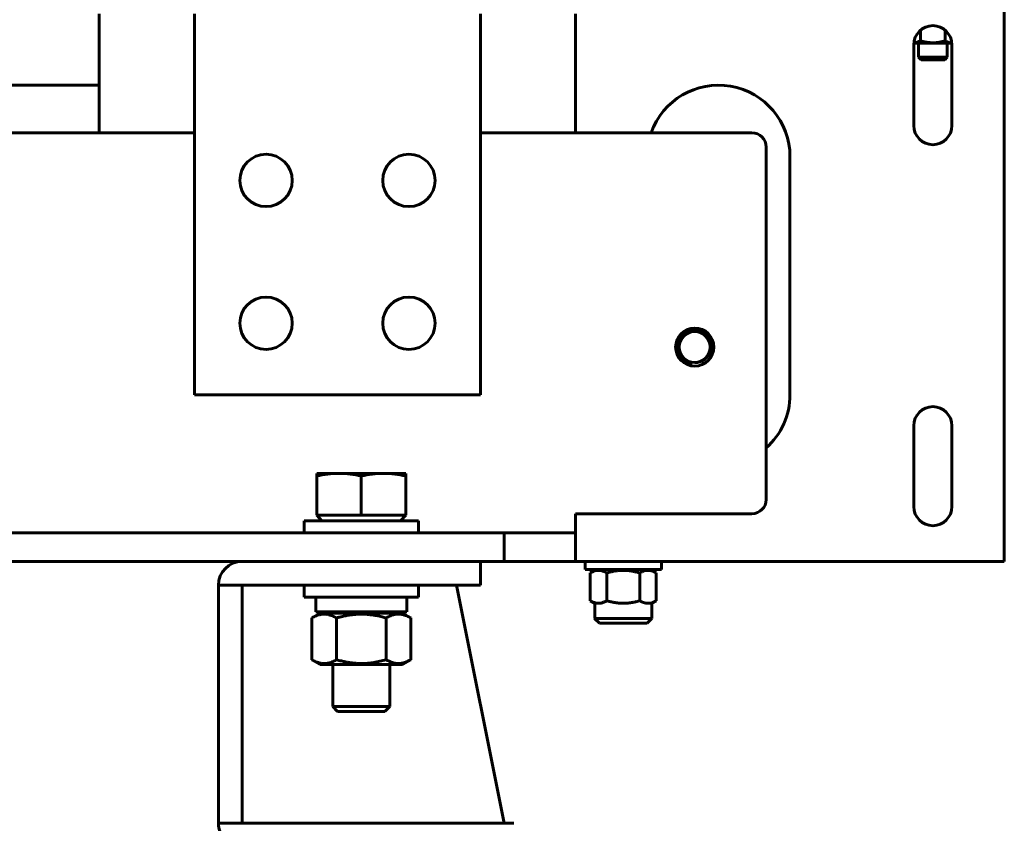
# Model space of a CAD drawing. Header units: millimetres. Extents: x 0 to 297, y 0 to 420.
# Tile 6 of 13: x 188 to 229, y 80 to 114. Entities that reach past the tile are written whole.
import ezdxf

# ---------------------------------------------------------------- set-up
doc = ezdxf.new("R2010")
doc.units = ezdxf.units.MM
doc.linetypes.add('K5LT_BASIC', pattern=[0])
doc.layers.add('Системный слой', color=7, linetype='Continuous')

# ---------------------------------------------------------------- blocks, each defined once
blk = doc.blocks.new('U1')
at = {"layer": 'Системный слой', "color": 150, "linetype": 'K5LT_BASIC', "lineweight": 60, "true_color": 0x0080ff}
for p, q in [((180.483, 108.834), (195.283, 108.834)), ((207.283, 108.834), (218.683, 108.834))]:
    blk.add_line(p, q, dxfattribs=at)
blk = doc.blocks.new('U2')
at = {"layer": 'Системный слой', "color": 150, "linetype": 'K5LT_BASIC', "lineweight": 60, "true_color": 0x0080ff}
for start, end in [(90, 180), (270, 180), (270, 180), (270, 180), (270, 180), (270, 180), (270, 180), (270, 180), (270, 180), (270, 90)]:
    blk.add_arc((216.283, 99.834), 0.65, start, end, dxfattribs=at)
blk = doc.blocks.new('U3')
at = {"layer": 'Системный слой', "color": 150, "linetype": 'K5LT_BASIC', "lineweight": 60, "true_color": 0x0080ff}
for p, q in [((117.283, 90.834), (197.283, 90.834)), ((207.283, 90.834), (208.283, 90.834))]:
    blk.add_line(p, q, dxfattribs=at)
blk = doc.blocks.new('U35')
at = {"layer": 'Системный слой', "color": 150, "linetype": 'K5LT_BASIC', "lineweight": 60, "true_color": 0x0080ff}
for p, q in [((212.083, 90.457), (212.083, 90.499)), ((212.083, 88.432), (212.083, 89.075))]:
    blk.add_line(p, q, dxfattribs=at)
blk = doc.blocks.new('U36')
at = {"layer": 'Системный слой', "color": 150, "linetype": 'K5LT_BASIC', "lineweight": 60, "true_color": 0x0080ff}
for p, q in [((214.483, 90.457), (214.483, 90.499)), ((214.483, 88.432), (214.483, 89.075))]:
    blk.add_line(p, q, dxfattribs=at)
blk = doc.blocks.new('U80')
at = {"layer": 'Системный слой', "color": 150, "linetype": 'K5LT_BASIC', "lineweight": 60, "true_color": 0x0080ff}
for p, q in [((197.232, 90.832), (184.283, 90.832)), ((229.283, 90.832), (207.283, 90.832))]:
    blk.add_line(p, q, dxfattribs=at)
blk = doc.blocks.new('U81')
at = {"layer": 'Системный слой', "color": 150, "linetype": 'K5LT_BASIC', "lineweight": 60, "true_color": 0x0080ff}
for p, q in [((226.848, 112.67), (226.802, 112.694)), ((226.89, 112.651), (226.848, 112.67)), ((226.911, 112.643), (226.89, 112.651)), ((226.922, 112.639), (226.911, 112.643)), ((226.927, 112.637), (226.922, 112.639)), ((226.929, 112.636), (226.927, 112.637)), ((226.965, 112.626), (226.929, 112.636)), ((227.013, 112.617), (226.965, 112.626)), ((227.038, 112.615), (227.013, 112.617)), ((227.05, 112.614), (227.038, 112.615)), ((227.056, 112.614), (227.05, 112.614)), ((227.06, 112.614), (227.056, 112.614)), ((227.061, 112.614), (227.06, 112.614)), ((227.078, 112.614), (227.061, 112.614))]:
    blk.add_line(p, q, dxfattribs=at)
blk = doc.blocks.new('U82')
at = {"layer": 'Системный слой', "color": 150, "linetype": 'K5LT_BASIC', "lineweight": 60, "true_color": 0x0080ff}
for p, q in [((225.58, 112.622), (225.487, 112.614)), ((225.672, 112.65), (225.58, 112.622)), ((225.763, 112.694), (225.672, 112.65))]:
    blk.add_line(p, q, dxfattribs=at)
blk = doc.blocks.new('U83')
at = {"layer": 'Системный слой', "color": 150, "linetype": 'K5LT_BASIC', "lineweight": 60, "true_color": 0x0080ff}
for p, q in [((226.283, 112.592), (225.485, 112.592)), ((227.08, 112.592), (226.283, 112.592))]:
    blk.add_line(p, q, dxfattribs=at)
blk = doc.blocks.new('U103')
at = {"layer": 'Системный слой', "color": 150, "linetype": 'K5LT_BASIC', "lineweight": 60, "true_color": 0x0080ff}
for p, q in [((201.083, 89.833), (201.083, 89.834)), ((201.083, 88.661), (201.083, 88.713)), ((201.083, 84.741), (201.083, 86.501))]:
    blk.add_line(p, q, dxfattribs=at)
blk = doc.blocks.new('U104')
at = {"layer": 'Системный слой', "color": 150, "linetype": 'K5LT_BASIC', "lineweight": 60, "true_color": 0x0080ff}
for p, q in [((203.483, 89.833), (203.483, 89.834)), ((203.483, 88.661), (203.483, 88.713)), ((203.483, 84.741), (203.483, 86.501))]:
    blk.add_line(p, q, dxfattribs=at)
blk = doc.blocks.new('U105')
at = {"layer": 'Системный слой', "color": 150, "linetype": 'K5LT_BASIC', "lineweight": 60, "true_color": 0x0080ff}
for p, q in [((202.283, 86.501), (200.558, 86.501)), ((204.008, 86.501), (202.283, 86.501))]:
    blk.add_line(p, q, dxfattribs=at)
blk = doc.blocks.new('U110')
at = {"layer": 'Системный слой', "color": 150, "linetype": 'K5LT_BASIC', "lineweight": 60, "true_color": 0x0080ff}
blk.add_line((191.283, 90.833), (184.283, 90.833), dxfattribs=at)
blk = doc.blocks.new('U111')
at = {"layer": 'Системный слой', "color": 150, "linetype": 'K5LT_BASIC', "lineweight": 60, "true_color": 0x0080ff}
for p, q in [((178.083, 110.833), (167.283, 110.833)), ((191.283, 110.833), (180.483, 110.833))]:
    blk.add_line(p, q, dxfattribs=at)
blk = doc.blocks.new('U113')
at = {"layer": 'Системный слой', "color": 150, "linetype": 'K5LT_BASIC', "lineweight": 60, "true_color": 0x0080ff}
for p, q in [((211.283, 184.833), (211.283, 179.833)), ((211.283, 113.833), (211.283, 108.834)), ((211.283, 90.834), (211.283, 90.833))]:
    blk.add_line(p, q, dxfattribs=at)
blk = doc.blocks.new('U114')
at = {"layer": 'Системный слой', "color": 150, "linetype": 'K5LT_BASIC', "lineweight": 60, "true_color": 0x0080ff}
for p, q in [((191.283, 179.833), (191.283, 184.833)), ((191.283, 108.834), (191.283, 113.833)), ((191.283, 90.833), (191.283, 90.834))]:
    blk.add_line(p, q, dxfattribs=at)
blk = doc.blocks.new('U115')
at = {"layer": 'Системный слой', "color": 150, "linetype": 'K5LT_BASIC', "lineweight": 60, "true_color": 0x0080ff}
for p, q in [((197.251, 90.833), (191.283, 90.833)), ((211.283, 90.833), (207.283, 90.833))]:
    blk.add_line(p, q, dxfattribs=at)
blk = doc.blocks.new('U116')
at = {"layer": 'Системный слой', "color": 150, "linetype": 'K5LT_BASIC', "lineweight": 60, "true_color": 0x0080ff}
for p, q in [((211.283, 184.833), (211.283, 179.833)), ((211.283, 113.833), (211.283, 108.834)), ((211.283, 90.834), (211.283, 90.833))]:
    blk.add_line(p, q, dxfattribs=at)
blk = doc.blocks.new('U117')
at = {"layer": 'Системный слой', "color": 150, "linetype": 'K5LT_BASIC', "lineweight": 60, "true_color": 0x0080ff}
for p, q in [((191.283, 179.833), (191.283, 184.833)), ((191.283, 108.834), (191.283, 113.833)), ((191.283, 90.833), (191.283, 90.834))]:
    blk.add_line(p, q, dxfattribs=at)
blk = doc.blocks.new('U118')
at = {"layer": 'Системный слой', "color": 150, "linetype": 'K5LT_BASIC', "lineweight": 60, "true_color": 0x0080ff}
for p, q in [((197.251, 90.833), (191.283, 90.833)), ((211.283, 90.833), (207.283, 90.833))]:
    blk.add_line(p, q, dxfattribs=at)

msp = doc.modelspace()

# ---------------------------------------------------------------- linework, layer by layer
at = {"layer": 'Системный слой', "color": 150, "linetype": 'K5LT_BASIC', "lineweight": 60, "true_color": 0x0080ff}
for p, q in [((229.2825, 114.2324), (229.2825, 91.4324)), ((195.2828, 97.8332), (195.2828, 113.8332)), ((207.2828, 113.8332), (207.2828, 97.8332)), ((225.7629, 113.1407), (225.7629, 112.6945)), ((226.8022, 113.1407), (226.8022, 112.6945)), ((225.4825, 109.1324), (225.4825, 112.5324)), ((225.6825, 112.5924), (225.6825, 112.0063)), ((226.8825, 112.5924), (226.8825, 112.0063)), ((227.0825, 112.5324), (227.0825, 109.1324)), ((225.7865, 111.9024), (225.6825, 112.0063)), ((225.6825, 112.0063), (226.8825, 112.0063)), ((225.7865, 111.9024), (226.7786, 111.9024)), ((226.7786, 111.9024), (226.8825, 112.0063)), ((219.2828, 108.2337), (219.2828, 93.4337)), ((220.2825, 107.8324), (220.2825, 97.8324)), ((195.2828, 97.8332), (207.2828, 97.8332)), ((225.4825, 93.1324), (225.4825, 96.5324)), ((227.0825, 96.5324), (227.0825, 93.1324)), ((200.4156, 94.5253), (200.4156, 94.4202)), ((201.3492, 94.5253), (200.4156, 94.5253)), ((200.4156, 92.7733), (200.4156, 94.4202)), ((203.2164, 94.5253), (201.3492, 94.5253)), ((202.2828, 92.7733), (202.2828, 94.4202)), ((204.15, 94.5253), (203.2164, 94.5253)), ((204.15, 94.4202), (204.15, 94.5253)), ((204.15, 94.4202), (204.15, 92.7733)), ((200.6316, 92.5333), (200.4156, 92.7733)), ((200.4156, 92.7733), (201.3492, 92.7733)), ((201.3492, 92.7733), (202.2828, 92.7733)), ((202.2828, 92.7733), (203.2164, 92.7733)), ((203.2164, 92.7733), (204.15, 92.7733)), ((203.934, 92.5333), (204.15, 92.7733)), ((211.2828, 92.0337), (211.2828, 92.8337)), ((218.6828, 92.8337), (211.2828, 92.8337)), ((204.6828, 92.5333), (199.8828, 92.5333)), ((199.8828, 92.5333), (199.8828, 92.0337)), ((204.6828, 92.5333), (204.6828, 92.0337)), ((106.2828, 92.0337), (208.2828, 92.0337)), ((208.2828, 90.8337), (208.2828, 92.0337)), ((208.2828, 92.0337), (211.2828, 92.0337)), ((211.2828, 92.0337), (211.2828, 90.8337)), ((229.2825, 91.4324), (229.2825, 90.8324)), ((197.2828, 90.8337), (206.6828, 90.8337)), ((206.6828, 90.8337), (207.2828, 90.8337)), ((207.2828, 90.8337), (207.2828, 89.8337)), ((211.2828, 90.8337), (208.2828, 90.8337)), ((211.6825, 90.8324), (211.6825, 90.4991)), ((214.8825, 90.8324), (214.8825, 90.4991)), ((214.8825, 90.4991), (211.6825, 90.4991)), ((212.0825, 90.4569), (211.8969, 90.3497)), ((211.8969, 89.1818), (211.8969, 90.3497)), ((212.5897, 89.1818), (212.5897, 90.3497)), ((213.9754, 89.1818), (213.9754, 90.3497)), ((214.4825, 90.4569), (214.6682, 90.3497)), ((214.6682, 90.3497), (214.6682, 89.1818)), ((196.2828, 79.8337), (196.2828, 89.8337)), ((196.2828, 89.8337), (197.2828, 89.8337)), ((206.6828, 89.8337), (197.2828, 89.8337)), ((197.2828, 89.8337), (197.2828, 79.8337)), ((199.8828, 89.8333), (199.8828, 89.3333)), ((204.6828, 89.8333), (199.8828, 89.8333)), ((204.6828, 89.8333), (204.6828, 89.3333)), ((206.2826, 89.8337), (208.2826, 79.8337)), ((207.2828, 89.8337), (206.6828, 89.8337)), ((204.6828, 89.3333), (199.8828, 89.3333)), ((200.3728, 89.3333), (200.3728, 88.7133)), ((204.1928, 89.3333), (204.1928, 88.7133)), ((212.0825, 89.0746), (211.8969, 89.1818)), ((214.4825, 89.0746), (214.6682, 89.1818)), ((200.5578, 88.6611), (200.2043, 88.457)), ((204.1928, 88.7133), (200.3728, 88.7133)), ((204.0078, 88.6611), (200.5578, 88.6611)), ((204.0078, 88.6611), (204.3613, 88.457)), ((200.2043, 86.7051), (200.2043, 88.457)), ((201.2436, 88.457), (201.2436, 86.7051)), ((203.322, 88.457), (203.322, 86.7051)), ((204.3613, 88.457), (204.3613, 86.7051)), ((212.0825, 88.4324), (214.4825, 88.4324)), ((212.2825, 88.2324), (212.0825, 88.4324)), ((212.2825, 88.2324), (214.2825, 88.2324)), ((214.2825, 88.2324), (214.4825, 88.4324)), ((200.5578, 86.5011), (200.2043, 86.7051)), ((204.0078, 86.5011), (204.3613, 86.7051)), ((201.2906, 84.5333), (201.0828, 84.7411)), ((201.0828, 84.7411), (202.2828, 84.7411)), ((201.2906, 84.5333), (203.2749, 84.5333)), ((202.2828, 84.7411), (203.4828, 84.7411)), ((203.2749, 84.5333), (203.4828, 84.7411)), ((197.2828, 79.8337), (196.2828, 79.8337)), ((208.6828, 79.8337), (197.2828, 79.8337))]:
    msp.add_line(p, q, dxfattribs=at)
for centre, radius in [((198.2828, 106.8332), 1.1), ((204.2828, 106.8332), 1.1), ((198.2828, 100.8332), 1.1), ((204.2828, 100.8332), 1.1), ((216.2828, 99.8337), 0.8)]:
    msp.add_circle(centre, radius, dxfattribs=at)
for centre, radius, start, end in [((226.2825, 112.5324), 0.8, 0, 180), ((217.2825, 107.8324), 3, 0, 160.50261), ((218.6828, 108.2337), 0.6, 0, 90), ((226.2825, 109.1324), 0.8, 180, 0), ((216.2828, 99.8337), 0.65, 90, 180), ((216.2828, 99.8337), 0.65, 0, 90), ((216.2828, 99.8337), 0.65, 180, 270), ((217.2825, 97.8324), 3, 311.81701, 0), ((226.2825, 96.5324), 0.8, 0, 180), ((218.6828, 93.4337), 0.6, 270, 0), ((226.2825, 93.1324), 0.8, 180, 0), ((197.2828, 89.8337), 1, 90, 180), ((197.2828, 79.8337), 1, 179.99987, 270)]:
    msp.add_arc(centre, radius, start, end, dxfattribs=at)
for points, knots in [([(226.2825, 112.6141), (226.2731, 112.6141), (226.2541, 112.6142), (226.2259, 112.615), (226.1977, 112.6163), (226.1696, 112.6181), (226.1415, 112.6203), (226.1134, 112.6231), (226.0854, 112.6263), (226.0574, 112.63), (226.0297, 112.6341), (226.0019, 112.6387), (225.9742, 112.6436), (225.9481, 112.6487), (225.9236, 112.6538), (225.8928, 112.6606), (225.8621, 112.6679), (225.8315, 112.6756), (225.8086, 112.6817), (225.7857, 112.688), (225.7705, 112.6923), (225.7629, 112.6945)], [0.0026288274, 0.0026288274, 0.0026288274, 0.0026288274, 0.002768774, 0.0029087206, 0.0030486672, 0.0031886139, 0.0033285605, 0.0034685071, 0.0036084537, 0.0037484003, 0.0038883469, 0.0040282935, 0.0041682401, 0.0043081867, 0.0044256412, 0.0045430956, 0.0047780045, 0.004895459, 0.0050129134, 0.0051303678, 0.0052478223, 0.0052478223, 0.0052478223, 0.0052478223]), ([(215.6783, 99.376), (215.6675, 99.3911), (215.6477, 99.421), (215.6227, 99.4654), (215.605, 99.5019), (215.591, 99.5349), (215.5808, 99.5621), (215.5727, 99.5864), (215.5661, 99.6082), (215.5607, 99.6283), (215.5562, 99.6469), (215.5525, 99.6645), (215.5496, 99.6795), (215.5473, 99.6929), (215.5454, 99.705), (215.5432, 99.7213), (215.5411, 99.7392), (215.5395, 99.7583), (215.5383, 99.7769), (215.5376, 99.7961), (215.5374, 99.8167), (215.5378, 99.8418), (215.5397, 99.8775), (215.5456, 99.9303), (215.5603, 100.0033), (215.5874, 100.0869), (215.6269, 100.1706), (215.6752, 100.2469), (215.7306, 100.3147), (215.7935, 100.3755), (215.8627, 100.4279), (215.9399, 100.4727), (216.0232, 100.5082), (216.1118, 100.5332), (216.2007, 100.5464), (216.2873, 100.5486), (216.3707, 100.5409), (216.4549, 100.5229), (216.538, 100.494), (216.6192, 100.4535), (216.6883, 100.4073), (216.742, 100.3618), (216.7773, 100.3262), (216.8008, 100.2996), (216.8179, 100.2786), (216.8322, 100.2597), (216.8459, 100.2402), (216.8609, 100.2173), (216.88, 100.1851), (216.9031, 100.1401), (216.9276, 100.0801), (216.9492, 100.0063), (216.9631, 99.9226), (216.9653, 99.8637), (216.9645, 99.8337)], [0, 0, 0, 0, 1.1651283, 2.1742768, 3.0274458, 3.6770556, 4.2790861, 4.7865059, 5.2468944, 5.645904, 6.0323685, 6.4062879, 6.7448241, 6.9654839, 7.231108, 7.4978921, 7.9338723, 8.3011495, 8.6992208, 9.0407405, 9.4582468, 9.9294626, 10.5577251, 11.619496, 13.1398836, 15.0563087, 16.9199738, 18.72064, 20.5064816, 22.2040717, 24.0005023, 25.7401364, 27.5936838, 29.4614464, 31.2959547, 33.0185016, 34.6860428, 36.354079, 38.2136034, 39.9929656, 41.8257603, 43.2275468, 44.244867, 44.8575351, 45.3714609, 45.8671287, 46.2898027, 46.8217042, 47.528621, 48.5488259, 49.8759416, 51.4469699, 53.1856646, 55, 55, 55, 55]), ([(215.6328, 99.8337), (215.6312, 99.8192), (215.6291, 99.7918), (215.6285, 99.7514), (215.63, 99.7148), (215.6333, 99.6788), (215.6384, 99.6447), (215.6453, 99.6103), (215.6534, 99.5783), (215.6631, 99.5464), (215.6745, 99.5147), (215.6883, 99.4819), (215.704, 99.4496), (215.721, 99.4187), (215.7387, 99.3901), (215.7579, 99.3623), (215.7783, 99.3355), (215.8012, 99.3085), (215.8254, 99.2826), (215.8522, 99.2566), (215.8808, 99.2316), (215.9114, 99.2075), (215.9423, 99.1857), (215.9728, 99.1665), (216.0025, 99.1496), (216.0347, 99.1333), (216.0733, 99.1161), (216.1219, 99.098), (216.1587, 99.0875), (216.1791, 99.0826)], [0, 0, 0, 0, 1.2946369, 2.4377491, 3.5702989, 4.5578497, 5.6629205, 6.6290548, 7.655779, 8.5845575, 9.596851, 10.6559497, 11.7463001, 12.7880992, 13.7812705, 14.7171205, 15.7697604, 16.7645564, 17.8739118, 18.9225477, 20.0744125, 21.2288913, 22.3772159, 23.417695, 24.4228428, 25.4258434, 26.6383939, 28.1662502, 30, 30, 30, 30]), ([(216.9645, 99.8337), (216.964, 99.8144), (216.9614, 99.7788), (216.9543, 99.7316), (216.9458, 99.6928), (216.9369, 99.66), (216.9268, 99.6291), (216.9154, 99.5987), (216.9023, 99.5687), (216.8869, 99.5377), (216.8696, 99.5068), (216.8498, 99.4756), (216.8281, 99.4454), (216.8048, 99.4164), (216.7796, 99.3883), (216.7537, 99.3625), (216.7258, 99.3377), (216.6969, 99.3147), (216.6638, 99.2913), (216.6275, 99.269), (216.588, 99.2483), (216.5493, 99.2312), (216.513, 99.2178), (216.4788, 99.2073), (216.4441, 99.1986), (216.4076, 99.1916), (216.3694, 99.1865), (216.3343, 99.1839), (216.3053, 99.1833), (216.2894, 99.1835), (216.2828, 99.1837)], [0, 0, 0, 0, 1.7266354, 3.1768478, 4.2566693, 5.2650262, 6.2022736, 7.1301635, 8.1318668, 9.1127881, 10.2268654, 11.2919275, 12.3979906, 13.5279599, 14.5908037, 15.7399933, 16.7772251, 17.9224858, 19.0309581, 20.3679007, 21.7045865, 23.0020532, 24.1287652, 25.1500702, 26.1833882, 27.2955259, 28.4270023, 29.6005572, 30.4169996, 31, 31, 31, 31]), ([(216.1791, 99.0826), (216.1485, 99.0868), (216.0927, 99.098), (216.0201, 99.1213), (215.963, 99.1455), (215.9176, 99.1687), (215.8782, 99.192), (215.841, 99.2169), (215.8062, 99.2435), (215.7734, 99.2715), (215.7439, 99.2998), (215.718, 99.3274), (215.6964, 99.3527), (215.6838, 99.3687), (215.6783, 99.376)], [0, 0, 0, 0, 2.3172369, 4.2828888, 5.7594944, 7.0065522, 8.1328985, 9.2090904, 10.3755204, 11.4409063, 12.472152, 13.4717778, 14.3143938, 15, 15, 15, 15]), ([(200.4156, 94.4202), (200.5699, 94.4526), (200.7248, 94.4791), (201.0359, 94.5155), (201.1921, 94.5253), (201.3492, 94.5253)], [0, 0, 0, 0, 0.0027078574, 0.0027078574, 0.0054157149, 0.0054157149, 0.0054157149, 0.0054157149]), ([(201.3492, 94.5253), (201.5063, 94.5253), (201.6625, 94.5155), (201.9736, 94.4791), (202.1284, 94.4526), (202.2828, 94.4202)], [0, 0, 0, 0, 0.0027078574, 0.0027078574, 0.0054157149, 0.0054157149, 0.0054157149, 0.0054157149]), ([(202.2828, 94.4202), (202.4371, 94.4526), (202.592, 94.4791), (202.9031, 94.5155), (203.0593, 94.5253), (203.2164, 94.5253)], [0, 0, 0, 0, 0.0027078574, 0.0027078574, 0.0054157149, 0.0054157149, 0.0054157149, 0.0054157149]), ([(203.2164, 94.5253), (203.3735, 94.5253), (203.5297, 94.5155), (203.8408, 94.4791), (203.9956, 94.4526), (204.15, 94.4202)], [0, 0, 0, 0, 0.0027078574, 0.0027078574, 0.0054157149, 0.0054157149, 0.0054157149, 0.0054157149]), ([(211.8969, 90.3497), (211.9287, 90.3681), (211.9745, 90.3918), (212.0539, 90.4246), (212.1073, 90.4406), (212.1588, 90.4503), (212.1948, 90.4553), (212.2376, 90.4576), (212.2748, 90.4562), (212.3124, 90.4528), (212.3621, 90.4447), (212.4594, 90.4174), (212.537, 90.3801), (212.5897, 90.3497)], [0, 0, 0, 0, 1.9666271, 2.8242769, 4.8588228, 5.2109605, 5.9219345, 7.0116579, 7.7581214, 8.1324228, 9.2536376, 10.7311997, 14, 14, 14, 14]), ([(212.5897, 90.3497), (212.5989, 90.3524), (212.6175, 90.3577), (212.6456, 90.3654), (212.6739, 90.3729), (212.7115, 90.3825), (212.7584, 90.3939), (212.8183, 90.4071), (212.8817, 90.4196), (212.9375, 90.429), (212.9823, 90.4356), (213.0159, 90.4401), (213.0497, 90.4441), (213.0837, 90.4475), (213.1181, 90.4505), (213.1529, 90.453), (213.1878, 90.4548), (213.2255, 90.4562), (213.2661, 90.457), (213.3099, 90.4569), (213.3538, 90.4558), (213.3961, 90.4539), (213.4368, 90.4513), (213.4763, 90.448), (213.5157, 90.4441), (213.5541, 90.4395), (213.5917, 90.4344), (213.6286, 90.4288), (213.6654, 90.4226), (213.7137, 90.4137), (213.7735, 90.4015), (213.8429, 90.3853), (213.8991, 90.3709), (213.9428, 90.359), (213.9645, 90.3528), (213.9754, 90.3497)], [0, 0, 0, 0, 0.0001444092, 0.0002888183, 0.0004332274, 0.0005776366, 0.0008664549, 0.0011552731, 0.0014947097, 0.0018341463, 0.0020038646, 0.0021735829, 0.0023433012, 0.0025130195, 0.0026867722, 0.0028605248, 0.0030342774, 0.0032080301, 0.003424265, 0.0036405, 0.003856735, 0.0040729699, 0.0042692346, 0.0044654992, 0.0046617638, 0.0048580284, 0.0050435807, 0.0052291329, 0.0054146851, 0.0056002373, 0.0059634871, 0.006326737, 0.0066619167, 0.0068295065, 0.0069970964, 0.0069970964, 0.0069970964, 0.0069970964]), ([(213.9754, 90.3497), (214.0071, 90.3681), (214.053, 90.3918), (214.1324, 90.4246), (214.1858, 90.4406), (214.2373, 90.4503), (214.2733, 90.4553), (214.3161, 90.4576), (214.3533, 90.4562), (214.3909, 90.4528), (214.4405, 90.4447), (214.5379, 90.4174), (214.6155, 90.3801), (214.6682, 90.3497)], [0, 0, 0, 0, 1.9666271, 2.8242769, 4.8588228, 5.2109605, 5.9219345, 7.0116578, 7.7581213, 8.1324227, 9.2536375, 10.7311997, 14, 14, 14, 14]), ([(212.5897, 89.1818), (212.5579, 89.1635), (212.5121, 89.1397), (212.4327, 89.1069), (212.3793, 89.0909), (212.3278, 89.0812), (212.2918, 89.0762), (212.249, 89.074), (212.2118, 89.0753), (212.1742, 89.0787), (212.1245, 89.0868), (212.0272, 89.1141), (211.9496, 89.1514), (211.8969, 89.1818)], [0, 0, 0, 0, 1.9666271, 2.8242769, 4.8588228, 5.2109605, 5.9219345, 7.0116578, 7.7581213, 8.1324227, 9.2536375, 10.7311997, 14, 14, 14, 14]), ([(213.9754, 89.1818), (213.9661, 89.1791), (213.9476, 89.1739), (213.9195, 89.1661), (213.8912, 89.1586), (213.8536, 89.149), (213.8066, 89.1376), (213.7468, 89.1244), (213.6834, 89.112), (213.6276, 89.1025), (213.5828, 89.0959), (213.5491, 89.0914), (213.5154, 89.0875), (213.4814, 89.084), (213.447, 89.081), (213.4122, 89.0786), (213.3773, 89.0767), (213.3395, 89.0753), (213.299, 89.0745), (213.2552, 89.0747), (213.2113, 89.0757), (213.169, 89.0776), (213.1283, 89.0802), (213.0888, 89.0835), (213.0494, 89.0875), (213.0109, 89.092), (212.9734, 89.0972), (212.9365, 89.1028), (212.8997, 89.1089), (212.8514, 89.1178), (212.7915, 89.1301), (212.7221, 89.1462), (212.6659, 89.1606), (212.6223, 89.1725), (212.6006, 89.1787), (212.5897, 89.1818)], [0, 0, 0, 0, 0.0001444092, 0.0002888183, 0.0004332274, 0.0005776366, 0.0008664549, 0.0011552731, 0.0014947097, 0.0018341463, 0.0020038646, 0.0021735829, 0.0023433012, 0.0025130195, 0.0026867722, 0.0028605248, 0.0030342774, 0.0032080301, 0.003424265, 0.0036405, 0.003856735, 0.0040729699, 0.0042692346, 0.0044654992, 0.0046617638, 0.0048580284, 0.0050435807, 0.0052291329, 0.0054146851, 0.0056002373, 0.0059634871, 0.006326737, 0.0066619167, 0.0068295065, 0.0069970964, 0.0069970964, 0.0069970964, 0.0069970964]), ([(214.6682, 89.1818), (214.6364, 89.1635), (214.5906, 89.1397), (214.5112, 89.1069), (214.4578, 89.0909), (214.4062, 89.0812), (214.3702, 89.0762), (214.3274, 89.074), (214.2903, 89.0753), (214.2527, 89.0787), (214.203, 89.0868), (214.1057, 89.1141), (214.028, 89.1514), (213.9754, 89.1818)], [0, 0, 0, 0, 1.9666271, 2.8242769, 4.8588228, 5.2109605, 5.9219345, 7.0116579, 7.7581214, 8.1324228, 9.2536376, 10.7311997, 14, 14, 14, 14]), ([(200.2043, 88.457), (200.2693, 88.4945), (200.365, 88.542), (200.483, 88.5823), (200.557, 88.6009), (200.6234, 88.6122), (200.6802, 88.6171), (200.7383, 88.6182), (200.7969, 88.6154), (200.8671, 88.6057), (200.9251, 88.5927), (200.9941, 88.5729), (201.0974, 88.5352), (201.1877, 88.4892), (201.2436, 88.457)], [0, 0, 0, 0, 2.8814588, 4.2007903, 5.1220287, 6.0737271, 7.0548465, 7.5525989, 8.5536544, 9.549847, 10.5399432, 11.0322241, 12.5081975, 15, 15, 15, 15]), ([(201.2436, 88.457), (201.2597, 88.4616), (201.2921, 88.4708), (201.3412, 88.4842), (201.3901, 88.4971), (201.4555, 88.5135), (201.5374, 88.5326), (201.6617, 88.5585), (201.8126, 88.5844), (201.9608, 88.6022), (202.08, 88.6116), (202.1624, 88.6158), (202.2375, 88.6177), (202.306, 88.6179), (202.3747, 88.6166), (202.4404, 88.614), (202.5032, 88.6102), (202.5636, 88.6054), (202.6239, 88.5994), (202.7037, 88.5901), (202.8032, 88.5759), (202.9229, 88.5546), (203.043, 88.5295), (203.1501, 88.5038), (203.2429, 88.4794), (203.2956, 88.4646), (203.322, 88.457)], [0, 0, 0, 0, 0.000251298, 0.000502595, 0.000753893, 0.00100519, 0.001507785, 0.00201038, 0.002906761, 0.003803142, 0.00424928, 0.004695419, 0.005033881, 0.005372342, 0.005710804, 0.006049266, 0.006349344, 0.006649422, 0.0069495, 0.007249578, 0.007849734, 0.00844989, 0.009066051, 0.009682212, 0.010088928, 0.010495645, 0.010495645, 0.010495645, 0.010495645]), ([(203.322, 88.457), (203.387, 88.4945), (203.4827, 88.542), (203.6007, 88.5823), (203.6747, 88.6009), (203.7411, 88.6122), (203.7979, 88.6171), (203.856, 88.6182), (203.9146, 88.6154), (203.9848, 88.6057), (204.0428, 88.5927), (204.1118, 88.5729), (204.2151, 88.5352), (204.3054, 88.4892), (204.3613, 88.457)], [0, 0, 0, 0, 2.8814589, 4.2007904, 5.1220288, 6.0737272, 7.0548466, 7.5525991, 8.5536545, 9.5498472, 10.5399433, 11.0322242, 12.5081976, 15, 15, 15, 15]), ([(201.2436, 86.7051), (201.1786, 86.6676), (201.0829, 86.6201), (200.9649, 86.5798), (200.8909, 86.5612), (200.8245, 86.5499), (200.7677, 86.545), (200.7096, 86.5439), (200.651, 86.5467), (200.5809, 86.5564), (200.5228, 86.5694), (200.4538, 86.5892), (200.3505, 86.627), (200.2602, 86.6729), (200.2043, 86.7051)], [0, 0, 0, 0, 2.881459, 4.2007905, 5.1220289, 6.0737274, 7.0548467, 7.5525992, 8.5536547, 9.5498473, 10.5399434, 11.0322243, 12.5081977, 15, 15, 15, 15]), ([(202.2828, 86.5444), (202.2635, 86.5444), (202.2252, 86.5447), (202.1687, 86.5463), (202.1126, 86.5488), (202.0417, 86.5533), (201.9557, 86.5609), (201.8719, 86.5708), (201.8054, 86.5802), (201.7555, 86.5879), (201.7057, 86.5964), (201.6552, 86.6056), (201.6041, 86.6157), (201.535, 86.6302), (201.4489, 86.65), (201.346, 86.6763), (201.2777, 86.6953), (201.2436, 86.7051)], [0.0052576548, 0.0052576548, 0.0052576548, 0.0052576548, 0.005537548, 0.0058174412, 0.0060973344, 0.0063772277, 0.0068799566, 0.0073826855, 0.00763405, 0.0078854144, 0.0081367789, 0.0083881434, 0.008651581, 0.0089150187, 0.009441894, 0.0099687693, 0.0104956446, 0.0104956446, 0.0104956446, 0.0104956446]), ([(203.322, 86.7051), (203.152, 86.656), (202.9808, 86.6156), (202.6347, 86.5597), (202.4599, 86.5444), (202.2828, 86.5444)], [0, 0, 0, 0, 0.0026288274, 0.0026288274, 0.0052576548, 0.0052576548, 0.0052576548, 0.0052576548]), ([(204.3613, 86.7051), (204.2764, 86.6561), (204.191, 86.6158), (204.0183, 86.5598), (203.931, 86.5445), (203.7985, 86.5443), (203.7541, 86.5481), (203.6663, 86.5627), (203.6227, 86.5736), (203.4926, 86.6156), (203.407, 86.6561), (203.322, 86.7051)], [0, 0, 0, 0, 0.002623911, 0.002623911, 0.005247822, 0.005247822, 0.006559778, 0.006559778, 0.007871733, 0.007871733, 0.010495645, 0.010495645, 0.010495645, 0.010495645])]:
    msp.add_open_spline(points, degree=3, knots=knots, dxfattribs=at)
msp.add_open_spline([(226.8022, 112.6945), (226.6322, 112.6454), (226.4596, 112.6141), (226.2825, 112.6141)], degree=3, dxfattribs=at)

# ---------------------------------------------------------------- block references
at = {"layer": 'Системный слой'}
for name in ['U114', 'U117', 'U113', 'U116', 'U83', 'U82', 'U81', 'U111', 'U1', 'U2', 'U80', 'U3', 'U110', 'U115', 'U118', 'U35', 'U36', 'U103', 'U104', 'U105']:
    msp.add_blockref(name, (0, 0), dxfattribs=at)

doc.saveas('drawing.dxf')
